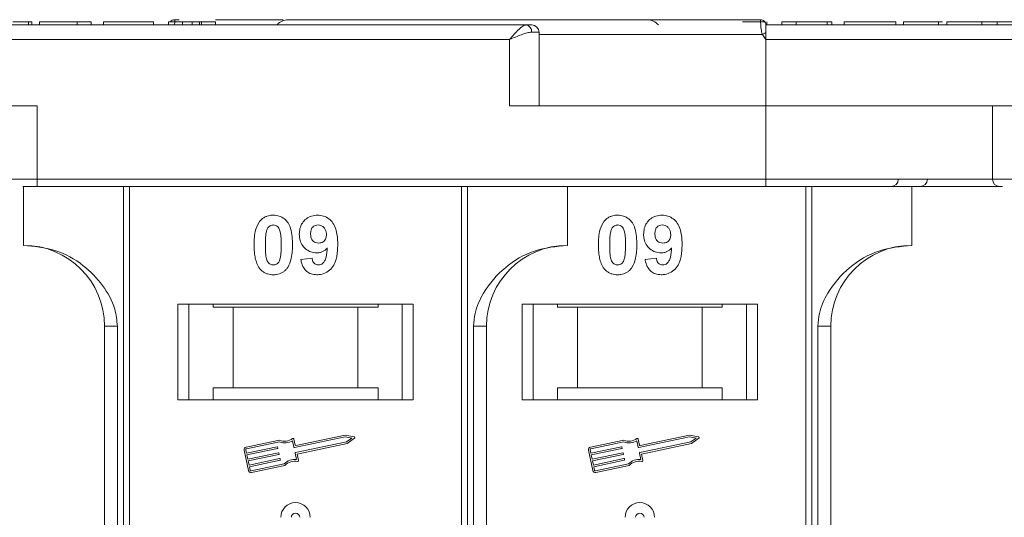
# Model space of a CAD drawing. Header units: millimetres. Extents: x 2098 to 3561, y 550 to 1583.
# Tile 10 of 84: x 2754 to 2821, y 862 to 896. Entities that reach past the tile are written whole.
import ezdxf

# ---------------------------------------------------------------- set-up
doc = ezdxf.new("R2010")
doc.units = ezdxf.units.MM

msp = doc.modelspace()

# ---------------------------------------------------------------- linework, layer by layer
at = {"color": 7, "linetype": 'Continuous', "lineweight": 15}
for p, q in [((2788.465, 895.35), (2737.776, 895.35)), ((2754.617, 895.35), (2754.617, 895.55)), ((2754.84, 895.55), (2754.84, 895.35)), ((2764.205, 895.35), (2754.84, 895.35)), ((2755.353, 895.55), (2755.353, 895.35)), ((2755.353, 895.55), (2757.917, 895.55)), ((2757.917, 895.55), (2757.917, 895.35)), ((2757.917, 895.55), (2758.878, 895.55)), ((2758.878, 895.55), (2758.878, 895.35)), ((2759.712, 895.55), (2759.712, 895.35)), ((2759.712, 895.55), (2763.109, 895.55)), ((2763.109, 895.55), (2763.109, 895.35)), ((2764.135, 895.55), (2764.135, 895.35)), ((2764.135, 895.55), (2765.096, 895.55)), ((2764.859, 895.7), (2764.555, 895.7)), ((2764.555, 895.7), (2764.555, 895.7)), ((2765.096, 895.35), (2765.096, 895.55)), ((2765.733, 895.35), (2765.733, 895.55)), ((2766.248, 895.35), (2766.248, 895.55)), ((2766.378, 895.35), (2766.378, 895.55)), ((2766.378, 895.55), (2767.34, 895.55)), ((2767.34, 895.55), (2767.34, 895.35)), ((2804.426, 895.7), (2804.426, 895.7)), ((2804.737, 895.51), (2804.737, 895.55)), ((2817.096, 895.35), (2804.776, 895.35)), ((2855.465, 895.35), (2804.776, 895.35)), ((2804.846, 895.35), (2804.846, 895.55)), ((2805.872, 895.35), (2805.872, 895.55)), ((2805.872, 895.55), (2806.834, 895.55)), ((2806.834, 895.55), (2806.834, 895.35)), ((2806.834, 895.55), (2808.949, 895.55)), ((2808.949, 895.55), (2808.949, 895.35)), ((2808.949, 895.55), (2809.269, 895.55)), ((2809.269, 895.55), (2809.269, 895.35)), ((2810.103, 895.35), (2810.103, 895.55)), ((2810.103, 895.55), (2813.628, 895.55)), ((2813.628, 895.55), (2813.628, 895.35)), ((2814.141, 895.55), (2814.141, 895.35)), ((2816.52, 895.35), (2816.52, 895.55)), ((2816.806, 895.55), (2816.52, 895.55)), ((2817.096, 895.35), (2817.096, 895.55)), ((2820.878, 895.35), (2818.058, 895.35)), ((2819.475, 895.35), (2819.475, 895.55)), ((2820.529, 895.35), (2820.529, 895.55)), ((2789.347, 894.85), (2788.838, 894.85)), ((2789.347, 889.85), (2789.347, 894.85)), ((2804.542, 894.7), (2789.347, 894.7)), ((2804.776, 894.35), (2804.542, 894.7)), ((2737.776, 894.35), (2787.347, 894.35)), ((2787.347, 894.35), (2787.347, 889.85)), ((2804.776, 889.85), (2804.776, 894.35)), ((2804.776, 894.35), (2854.347, 894.35)), ((2755.204, 889.85), (2737.776, 889.85)), ((2755.204, 884.85), (2755.204, 889.85)), ((2787.347, 889.85), (2804.776, 889.85)), ((2804.776, 889.85), (2804.776, 884.85)), ((2822.204, 889.85), (2804.776, 889.85)), ((2820.204, 889.85), (2820.204, 884.85)), ((2755.204, 884.85), (2753.204, 884.85)), ((2804.776, 884.85), (2755.204, 884.85)), ((2755.204, 884.85), (2755.204, 884.35)), ((2804.776, 884.85), (2804.776, 884.35)), ((2820.204, 884.85), (2804.776, 884.85)), ((2822.204, 884.85), (2820.204, 884.85)), ((2754.276, 884.35), (2754.276, 880.35)), ((2755.204, 884.35), (2804.776, 884.35)), ((2761.069, 884.35), (2761.069, 846.85)), ((2761.488, 846.85), (2761.488, 884.35)), ((2784.064, 884.35), (2784.064, 846.85)), ((2784.483, 846.85), (2784.483, 884.35)), ((2791.276, 880.35), (2791.276, 884.35)), ((2807.493, 884.35), (2807.493, 846.85)), ((2807.913, 846.85), (2807.913, 884.35)), ((2814.705, 880.35), (2814.705, 884.35)), ((2773.135, 879.394), (2773.904, 879.479)), ((2796.564, 879.394), (2797.334, 879.479)), ((2780.776, 876.35), (2764.776, 876.35)), ((2764.776, 876.35), (2764.776, 869.85)), ((2765.526, 869.85), (2765.526, 876.35)), ((2767.162, 876.15), (2767.162, 876.35)), ((2767.162, 876.15), (2768.526, 876.15)), ((2768.526, 876.15), (2768.526, 870.65)), ((2777.026, 876.15), (2768.526, 876.15)), ((2777.026, 870.65), (2777.026, 876.15)), ((2777.026, 876.15), (2778.39, 876.15)), ((2778.39, 876.35), (2778.39, 876.15)), ((2780.026, 876.35), (2780.026, 869.85)), ((2780.776, 869.85), (2780.776, 876.35)), ((2804.205, 876.35), (2788.205, 876.35)), ((2788.205, 876.35), (2788.205, 869.85)), ((2788.955, 869.85), (2788.955, 876.35)), ((2790.592, 876.15), (2790.592, 876.35)), ((2790.592, 876.15), (2791.955, 876.15)), ((2791.955, 876.15), (2791.955, 870.65)), ((2800.455, 876.15), (2791.955, 876.15)), ((2800.455, 870.65), (2800.455, 876.15)), ((2800.455, 876.15), (2801.819, 876.15)), ((2801.819, 876.35), (2801.819, 876.15)), ((2803.455, 876.35), (2803.455, 869.85)), ((2804.205, 869.85), (2804.205, 876.35)), ((2759.776, 874.85), (2760.661, 874.85)), ((2759.776, 874.85), (2759.776, 846.85)), ((2760.661, 846.85), (2760.661, 874.85)), ((2784.891, 874.85), (2784.891, 846.85)), ((2785.776, 874.85), (2784.891, 874.85)), ((2785.776, 846.85), (2785.776, 874.85)), ((2808.32, 874.85), (2808.32, 846.85)), ((2809.205, 874.85), (2808.32, 874.85)), ((2809.205, 846.85), (2809.205, 874.85)), ((2767.162, 870.65), (2767.162, 869.85)), ((2768.526, 870.65), (2767.162, 870.65)), ((2777.026, 870.65), (2768.526, 870.65)), ((2778.39, 870.65), (2777.026, 870.65)), ((2778.39, 869.85), (2778.39, 870.65)), ((2791.955, 870.65), (2790.592, 870.65)), ((2790.592, 870.65), (2790.592, 869.85)), ((2800.455, 870.65), (2791.955, 870.65)), ((2801.819, 870.65), (2800.455, 870.65)), ((2801.819, 869.85), (2801.819, 870.65)), ((2764.776, 869.85), (2780.776, 869.85)), ((2788.205, 869.85), (2804.205, 869.85)), ((2771.694, 867.103), (2769.415, 866.622)), ((2771.682, 866.981), (2769.44, 866.507)), ((2772.668, 866.619), (2772.574, 867.063)), ((2772.759, 866.758), (2772.671, 867.174)), ((2776.164, 867.328), (2772.703, 866.596)), ((2772.776, 866.252), (2776.237, 866.983)), ((2776.164, 867.447), (2772.794, 866.736)), ((2776.765, 867.33), (2776.164, 867.447)), ((2776.606, 867.241), (2776.164, 867.328)), ((2776.237, 866.983), (2776.606, 867.241)), ((2776.285, 866.873), (2776.787, 867.224)), ((2795.123, 867.103), (2792.845, 866.622)), ((2795.112, 866.981), (2792.869, 866.507)), ((2796.098, 866.619), (2796.004, 867.063)), ((2796.188, 866.758), (2796.101, 867.174)), ((2799.594, 867.328), (2796.133, 866.596)), ((2796.205, 866.252), (2799.667, 866.983)), ((2799.593, 867.447), (2796.223, 866.736)), ((2800.194, 867.33), (2799.593, 867.447)), ((2800.036, 867.241), (2799.594, 867.328)), ((2799.667, 866.983), (2800.036, 867.241)), ((2799.714, 866.873), (2800.216, 867.224)), ((2769.279, 866.413), (2769.571, 865.034)), ((2769.394, 866.437), (2769.443, 866.208)), ((2769.443, 866.208), (2771.525, 866.648)), ((2771.55, 866.533), (2769.467, 866.093)), ((2771.56, 866.625), (2771.572, 866.567)), ((2772.886, 866.155), (2776.285, 866.873)), ((2792.709, 866.413), (2793, 865.034)), ((2792.824, 866.437), (2792.872, 866.208)), ((2792.872, 866.208), (2794.955, 866.648)), ((2794.979, 866.533), (2792.897, 866.093)), ((2794.99, 866.625), (2795.002, 866.567)), ((2796.316, 866.155), (2799.714, 866.873)), ((2769.467, 866.093), (2769.528, 865.805)), ((2769.528, 865.805), (2771.61, 866.245)), ((2771.635, 866.131), (2769.552, 865.691)), ((2769.552, 865.691), (2769.613, 865.403)), ((2769.613, 865.403), (2771.695, 865.843)), ((2771.72, 865.728), (2769.637, 865.288)), ((2771.645, 866.223), (2771.657, 866.165)), ((2771.73, 865.821), (2771.742, 865.763)), ((2772.847, 865.773), (2772.753, 866.217)), ((2772.98, 865.71), (2772.886, 866.155)), ((2792.897, 866.093), (2792.957, 865.805)), ((2792.957, 865.805), (2795.04, 866.245)), ((2795.064, 866.131), (2792.982, 865.691)), ((2792.982, 865.691), (2793.042, 865.403)), ((2793.042, 865.403), (2795.125, 865.843)), ((2795.149, 865.728), (2793.067, 865.288)), ((2795.075, 866.223), (2795.087, 866.165)), ((2795.16, 865.821), (2795.172, 865.763)), ((2796.277, 865.773), (2796.183, 866.217)), ((2796.41, 865.71), (2796.316, 866.155)), ((2769.637, 865.288), (2769.686, 865.059)), ((2769.755, 865.013), (2771.998, 865.487)), ((2769.779, 864.898), (2772.058, 865.38)), ((2793.067, 865.288), (2793.115, 865.059)), ((2793.185, 865.013), (2795.427, 865.487)), ((2793.209, 864.898), (2795.487, 865.38))]:
    msp.add_line(p, q, dxfattribs=at)
at = {"color": 7, "linetype": 'Continuous', "lineweight": 15, "flags": 128}
msp.add_lwpolyline([(2804.776, 895.35), (2804.776, 895.35)], dxfattribs=at)
at = {"color": 7, "linetype": 'Continuous', "lineweight": 15}
for centre, radius, start, end in [((2764.555, 895.35), 0.35, 89.99817, 145.14923), ((2772.276, 894.7), 1, 90, 139.04573), ((2788.391, 894.906), 0.451, 352.91869, 80.47981), ((2788.847, 894.85), 0.5, 0, 90), ((2796.705, 894.7), 1, 40.5416, 90), ((2804.426, 895.35), 0.35, 0.00057, 90.00191), ((2840.32, 827.773), 75.89, 117.92809, 118.12821), ((2813.294, 884.85), 0.5, 270, 0), ((2815.277, 884.85), 0.5, 270, 0), ((2820.704, 884.85), 0.5, 180, 270), ((2754.276, 874.85), 5.5, 0, 90), ((2791.276, 874.85), 5.5, 90, 180), ((2814.705, 874.85), 5.5, 90, 180), ((2772.047, 867.901), 0.99, 248.37041, 302.16635), ((2772.047, 867.901), 0.873, 246.11204, 307.44471), ((2772.614, 867.162), 0.0587, 11.9297, 127.44471), ((2776.753, 867.272), 0.0587, 304.95116, 78.90824), ((2795.477, 867.901), 0.99, 248.37041, 302.16635), ((2795.477, 867.901), 0.873, 246.11204, 307.44471), ((2796.043, 867.162), 0.0587, 11.9297, 127.44471), ((2800.183, 867.272), 0.0587, 304.95116, 78.90824), ((2769.452, 866.45), 0.176, 101.9297, 191.9297), ((2769.452, 866.45), 0.0587, 101.9297, 191.9297), ((2771.531, 866.619), 0.0294, 11.9297, 101.9297), ((2771.544, 866.561), 0.0294, 281.9297, 11.9297), ((2772.697, 866.625), 0.0294, 191.9297, 281.9297), ((2772.788, 866.764), 0.0294, 191.9297, 281.9297), ((2792.881, 866.45), 0.176, 101.9297, 191.9297), ((2792.881, 866.45), 0.0587, 101.9297, 191.9297), ((2794.961, 866.619), 0.0294, 11.9297, 101.9297), ((2794.973, 866.561), 0.0294, 281.9297, 11.9297), ((2796.126, 866.625), 0.0294, 191.9297, 281.9297), ((2796.217, 866.764), 0.0294, 191.9297, 281.9297), ((2771.616, 866.217), 0.0294, 11.9297, 101.9297), ((2771.629, 866.159), 0.0294, 281.9297, 11.9297), ((2771.701, 865.815), 0.0294, 11.9297, 101.9297), ((2771.714, 865.757), 0.0294, 281.9297, 11.9297), ((2772.704, 864.793), 0.99, 81.69305, 135.48899), ((2772.704, 864.793), 0.873, 76.41469, 137.74736), ((2772.782, 866.223), 0.0294, 101.9297, 191.9297), ((2772.923, 865.698), 0.0587, 256.41469, 11.9297), ((2795.046, 866.217), 0.0294, 11.9297, 101.9297), ((2795.058, 866.159), 0.0294, 281.9297, 11.9297), ((2795.131, 865.815), 0.0294, 11.9297, 101.9297), ((2795.143, 865.757), 0.0294, 281.9297, 11.9297), ((2796.133, 864.793), 0.99, 81.69305, 135.48899), ((2796.133, 864.793), 0.873, 76.41469, 137.74736), ((2796.211, 866.223), 0.0294, 101.9297, 191.9297), ((2796.352, 865.698), 0.0587, 256.41469, 11.9297), ((2769.743, 865.071), 0.176, 191.9297, 281.9297), ((2769.743, 865.071), 0.0587, 191.9297, 281.9297), ((2793.173, 865.071), 0.176, 191.9297, 281.9297), ((2793.173, 865.071), 0.0587, 191.9297, 281.9297), ((2772.776, 861.85), 1, 0, 180), ((2796.205, 861.85), 1, 0, 180), ((2772.776, 861.85), 0.285, 0, 180), ((2796.205, 861.85), 0.285, 0, 180)]:
    msp.add_arc(centre, radius, start, end, dxfattribs=at)
for points, knots in [([(2754.617, 895.55), (2754.557, 895.55), (2754.437, 895.55), (2754.12, 895.55), (2753.799, 895.55), (2753.558, 895.55), (2753.529, 895.55)], [0, 0, 0, 0, 0.250896, 0.502166, 0.940512, 1, 1, 1, 1]), ([(2754.84, 895.55), (2754.839, 895.55), (2754.839, 895.55), (2754.824, 895.55), (2754.799, 895.55), (2754.758, 895.55), (2754.701, 895.55), (2754.645, 895.55), (2754.617, 895.55)], [0, 0, 0, 0, 0.15395, 0.308181, 0.478699, 0.649961, 0.824203, 1, 1, 1, 1]), ([(2764.555, 895.7), (2764.556, 895.693), (2764.556, 895.68), (2764.555, 895.576), (2764.555, 895.464), (2764.548, 895.368), (2764.547, 895.35)], [0, 0, 0, 0, 0.316913, 0.576202, 0.920428, 1, 1, 1, 1]), ([(2765.733, 895.55), (2765.646, 895.55), (2765.507, 895.55), (2765.332, 895.55), (2765.212, 895.55), (2765.102, 895.55), (2765.099, 895.55), (2765.096, 895.55)], [0, 0, 0, 0, 0.189329, 0.302222, 0.415612, 0.548732, 1, 1, 1, 1]), ([(2766.248, 895.55), (2766.208, 895.55), (2766.132, 895.55), (2765.962, 895.55), (2765.827, 895.55), (2765.75, 895.55), (2765.733, 895.55)], [0, 0, 0, 0, 0.330398, 0.624767, 0.917361, 1, 1, 1, 1]), ([(2766.378, 895.55), (2766.377, 895.55), (2766.374, 895.55), (2766.364, 895.55), (2766.35, 895.55), (2766.329, 895.55), (2766.3, 895.55), (2766.266, 895.55), (2766.248, 895.55)], [0, 0, 0, 0, 0.155996, 0.312125, 0.480895, 0.650212, 0.823248, 1, 1, 1, 1]), ([(2771.926, 895.7), (2770.785, 895.7), (2769.273, 895.7), (2767.722, 895.7), (2767.34, 895.7)], [0, 0, 0, 0, 0.753822, 1, 1, 1, 1]), ([(2804.426, 895.7), (2803.113, 895.7), (2800.447, 895.7), (2796.458, 895.7), (2792.815, 895.7), (2789.579, 895.7), (2786.753, 895.7), (2784.092, 895.7), (2780.814, 895.7), (2778.026, 895.7), (2775.824, 895.7), (2774.352, 895.7), (2773.186, 895.7), (2772.415, 895.7), (2772.322, 895.7), (2772.276, 895.7)], [0, 0, 0, 0, 0.077724, 0.157824, 0.240135, 0.304454, 0.368763, 0.43443, 0.500087, 0.631237, 0.695556, 0.759865, 0.842185, 0.922283, 1, 1, 1, 1]), ([(2787.347, 894.35), (2787.453, 894.473), (2787.665, 894.718), (2787.975, 895.048), (2788.254, 895.298), (2788.398, 895.334), (2788.465, 895.35)], [0, 0, 0, 0, 0.251131, 0.501805, 0.765641, 1, 1, 1, 1]), ([(2804.737, 895.55), (2804.683, 895.55), (2804.575, 895.55), (2804.271, 895.55), (2803.806, 895.55), (2803.42, 895.55), (2803.186, 895.55)], [0, 0, 0, 0, 0.20646, 0.413515, 0.645211, 1, 1, 1, 1]), ([(2804.542, 894.7), (2804.525, 894.757), (2804.488, 894.88), (2804.459, 895.066), (2804.439, 895.248), (2804.428, 895.431), (2804.426, 895.577), (2804.425, 895.68), (2804.426, 895.693), (2804.426, 895.7)], [0, 0, 0, 0, 0.1117977, 0.2443303, 0.368648, 0.5004012, 0.6872226, 0.8279677, 1, 1, 1, 1]), ([(2804.776, 895.35), (2804.776, 895.339), (2804.776, 895.317), (2804.776, 895.145), (2804.776, 894.96), (2804.776, 894.844), (2804.776, 894.825)], [0, 0, 0, 0, 0.313357, 0.626713, 0.94007, 1, 1, 1, 1]), ([(2816.52, 895.55), (2816.387, 895.55), (2815.983, 895.55), (2815.323, 895.55), (2814.701, 895.55), (2814.276, 895.55), (2814.151, 895.55), (2814.143, 895.55), (2814.141, 895.55)], [0, 0, 0, 0, 0.102171, 0.30922, 0.51365, 0.692275, 0.932413, 1, 1, 1, 1]), ([(2819.475, 895.55), (2819.342, 895.55), (2818.938, 895.55), (2818.283, 895.55), (2817.665, 895.55), (2817.238, 895.55), (2817.107, 895.55), (2817.098, 895.55), (2817.096, 895.55)], [0, 0, 0, 0, 0.101398, 0.306996, 0.506144, 0.685262, 0.924557, 1, 1, 1, 1]), ([(2820.529, 895.55), (2820.467, 895.55), (2820.343, 895.55), (2820.159, 895.55), (2819.983, 895.55), (2819.815, 895.55), (2819.646, 895.55), (2819.532, 895.55), (2819.475, 895.55)], [0, 0, 0, 0, 0.185429, 0.37219, 0.527708, 0.683877, 0.841678, 1, 1, 1, 1]), ([(2821.617, 895.55), (2821.557, 895.55), (2821.437, 895.55), (2821.12, 895.55), (2820.799, 895.55), (2820.558, 895.55), (2820.529, 895.55)], [0, 0, 0, 0, 0.250896, 0.502166, 0.940512, 1, 1, 1, 1]), ([(2788.838, 894.85), (2788.743, 894.841), (2788.534, 894.819), (2788.035, 894.647), (2787.617, 894.467), (2787.347, 894.35)], [0, 0, 0, 0, 0.227063, 0.501587, 1, 1, 1, 1]), ([(2754.223, 884.35), (2754.243, 884.35), (2754.375, 884.35), (2754.721, 884.35), (2755.046, 884.35), (2755.204, 884.35)], [0, 0, 0, 0, 0.086648, 0.555949, 1, 1, 1, 1]), ([(2804.776, 884.35), (2806.117, 884.35), (2808.841, 884.35), (2812.928, 884.35), (2816.651, 884.35), (2819.311, 884.35), (2820.569, 884.35), (2820.873, 884.35)], [0, 0, 0, 0, 0.239024, 0.485461, 0.738838, 0.936895, 1, 1, 1, 1]), ([(2770.351, 881.995), (2770.396, 882.046), (2770.486, 882.147), (2770.655, 882.263), (2770.843, 882.346), (2771.012, 882.384), (2771.154, 882.399), (2771.227, 882.401), (2771.263, 882.402)], [0, 0, 0, 0, 0.193776, 0.3936, 0.587864, 0.788908, 0.894169, 1, 1, 1, 1]), ([(2771.263, 882.402), (2771.398, 882.391), (2771.67, 882.371), (2772.023, 882.173), (2772.294, 881.879), (2772.546, 881.279), (2772.56, 880.756), (2772.571, 880.37)], [0, 0, 0, 0, 0.147566, 0.296688, 0.431278, 0.580404, 1, 1, 1, 1]), ([(2773.032, 881.097), (2773.04, 881.232), (2773.055, 881.502), (2773.223, 881.881), (2773.502, 882.177), (2773.873, 882.372), (2774.148, 882.391), (2774.29, 882.402)], [0, 0, 0, 0, 0.197927, 0.397728, 0.597413, 0.790584, 1, 1, 1, 1]), ([(2774.29, 882.402), (2774.426, 882.391), (2774.697, 882.37), (2775.058, 882.167), (2775.349, 881.862), (2775.589, 881.327), (2775.643, 880.818), (2775.647, 880.463), (2775.648, 880.404)], [0, 0, 0, 0, 0.148288, 0.297745, 0.443713, 0.607791, 0.934708, 1, 1, 1, 1]), ([(2793.781, 881.995), (2793.825, 882.046), (2793.915, 882.147), (2794.084, 882.263), (2794.273, 882.346), (2794.442, 882.384), (2794.583, 882.399), (2794.656, 882.401), (2794.693, 882.402)], [0, 0, 0, 0, 0.193776, 0.3936, 0.587864, 0.788908, 0.894169, 1, 1, 1, 1]), ([(2794.693, 882.402), (2794.828, 882.391), (2795.1, 882.371), (2795.452, 882.173), (2795.723, 881.879), (2795.975, 881.279), (2795.99, 880.756), (2796, 880.37)], [0, 0, 0, 0, 0.147566, 0.296688, 0.431278, 0.580404, 1, 1, 1, 1]), ([(2796.462, 881.097), (2796.469, 881.232), (2796.485, 881.502), (2796.652, 881.881), (2796.932, 882.177), (2797.303, 882.372), (2797.577, 882.391), (2797.72, 882.402)], [0, 0, 0, 0, 0.197927, 0.397728, 0.597413, 0.790584, 1, 1, 1, 1]), ([(2797.72, 882.402), (2797.855, 882.391), (2798.127, 882.37), (2798.487, 882.167), (2798.779, 881.862), (2799.018, 881.327), (2799.073, 880.818), (2799.077, 880.463), (2799.077, 880.404)], [0, 0, 0, 0, 0.148288, 0.297745, 0.443713, 0.607791, 0.934708, 1, 1, 1, 1]), ([(2769.955, 880.378), (2769.958, 880.511), (2769.963, 880.814), (2770.035, 881.344), (2770.175, 881.766), (2770.334, 881.973), (2770.351, 881.995)], [0, 0, 0, 0, 0.236731, 0.537555, 0.949668, 1, 1, 1, 1]), ([(2770.81, 881.342), (2770.834, 881.412), (2770.872, 881.524), (2770.98, 881.649), (2771.104, 881.716), (2771.203, 881.732), (2771.257, 881.735), (2771.263, 881.735)], [0, 0, 0, 0, 0.334804, 0.542561, 0.750382, 0.970721, 1, 1, 1, 1]), ([(2771.263, 881.735), (2771.32, 881.729), (2771.422, 881.72), (2771.554, 881.643), (2771.667, 881.495), (2771.763, 881.221), (2771.797, 880.829), (2771.8, 880.529), (2771.802, 880.378)], [0, 0, 0, 0, 0.104614, 0.188814, 0.273512, 0.444127, 0.719481, 1, 1, 1, 1]), ([(2773.802, 881.136), (2773.806, 881.223), (2773.812, 881.361), (2773.887, 881.54), (2773.996, 881.648), (2774.139, 881.722), (2774.246, 881.73), (2774.306, 881.735)], [0, 0, 0, 0, 0.29132, 0.465539, 0.641632, 0.798664, 1, 1, 1, 1]), ([(2774.306, 881.735), (2774.373, 881.728), (2774.51, 881.714), (2774.684, 881.597), (2774.813, 881.439), (2774.87, 881.256), (2774.876, 881.135), (2774.878, 881.08)], [0, 0, 0, 0, 0.207955, 0.420406, 0.62732, 0.827707, 1, 1, 1, 1]), ([(2793.385, 880.378), (2793.387, 880.511), (2793.392, 880.814), (2793.464, 881.344), (2793.605, 881.766), (2793.763, 881.973), (2793.781, 881.995)], [0, 0, 0, 0, 0.236731, 0.537555, 0.949668, 1, 1, 1, 1]), ([(2794.24, 881.342), (2794.263, 881.412), (2794.301, 881.524), (2794.41, 881.649), (2794.533, 881.716), (2794.632, 881.732), (2794.686, 881.735), (2794.693, 881.735)], [0, 0, 0, 0, 0.334804, 0.542561, 0.750382, 0.970721, 1, 1, 1, 1]), ([(2794.693, 881.735), (2794.749, 881.729), (2794.852, 881.72), (2794.983, 881.643), (2795.096, 881.495), (2795.192, 881.221), (2795.226, 880.829), (2795.229, 880.529), (2795.231, 880.378)], [0, 0, 0, 0, 0.104614, 0.188814, 0.273512, 0.444127, 0.719481, 1, 1, 1, 1]), ([(2797.231, 881.136), (2797.235, 881.223), (2797.242, 881.361), (2797.316, 881.54), (2797.425, 881.648), (2797.568, 881.722), (2797.675, 881.73), (2797.735, 881.735)], [0, 0, 0, 0, 0.29132, 0.465539, 0.641632, 0.798664, 1, 1, 1, 1]), ([(2797.735, 881.735), (2797.803, 881.728), (2797.94, 881.714), (2798.114, 881.597), (2798.242, 881.439), (2798.3, 881.256), (2798.305, 881.135), (2798.308, 881.08)], [0, 0, 0, 0, 0.207955, 0.420406, 0.62732, 0.827707, 1, 1, 1, 1]), ([(2770.725, 880.378), (2770.725, 880.444), (2770.726, 880.578), (2770.732, 880.758), (2770.742, 880.919), (2770.756, 881.061), (2770.775, 881.203), (2770.798, 881.296), (2770.81, 881.342)], [0, 0, 0, 0, 0.2059417, 0.4119594, 0.558149, 0.7045024, 0.8518015, 1, 1, 1, 1]), ([(2774.214, 879.838), (2774.079, 879.85), (2773.806, 879.875), (2773.456, 880.091), (2773.188, 880.397), (2773.05, 880.751), (2773.038, 880.993), (2773.032, 881.097)], [0, 0, 0, 0, 0.210189, 0.421773, 0.623603, 0.837034, 1, 1, 1, 1]), ([(2774.344, 880.504), (2774.276, 880.51), (2774.151, 880.521), (2773.987, 880.615), (2773.876, 880.746), (2773.811, 880.927), (2773.805, 881.058), (2773.802, 881.136)], [0, 0, 0, 0, 0.213937, 0.398075, 0.583091, 0.751666, 1, 1, 1, 1]), ([(2774.878, 881.08), (2774.874, 881), (2774.866, 880.867), (2774.78, 880.698), (2774.659, 880.589), (2774.51, 880.515), (2774.399, 880.508), (2774.344, 880.504)], [0, 0, 0, 0, 0.2673945, 0.4472142, 0.6271221, 0.8130653, 1, 1, 1, 1]), ([(2794.154, 880.378), (2794.155, 880.444), (2794.156, 880.578), (2794.161, 880.758), (2794.171, 880.919), (2794.186, 881.061), (2794.204, 881.203), (2794.228, 881.296), (2794.24, 881.342)], [0, 0, 0, 0, 0.2059417, 0.4119594, 0.558149, 0.7045024, 0.8518015, 1, 1, 1, 1]), ([(2797.644, 879.838), (2797.508, 879.85), (2797.236, 879.875), (2796.885, 880.091), (2796.618, 880.397), (2796.479, 880.751), (2796.467, 880.993), (2796.462, 881.097)], [0, 0, 0, 0, 0.210189, 0.421773, 0.623603, 0.837034, 1, 1, 1, 1]), ([(2797.773, 880.504), (2797.706, 880.51), (2797.58, 880.521), (2797.417, 880.615), (2797.305, 880.746), (2797.24, 880.927), (2797.234, 881.058), (2797.231, 881.136)], [0, 0, 0, 0, 0.213937, 0.398075, 0.583091, 0.751666, 1, 1, 1, 1]), ([(2798.308, 881.08), (2798.303, 881), (2798.296, 880.867), (2798.209, 880.698), (2798.089, 880.589), (2797.939, 880.515), (2797.829, 880.508), (2797.773, 880.504)], [0, 0, 0, 0, 0.2673945, 0.4472142, 0.6271221, 0.8130653, 1, 1, 1, 1]), ([(2775.648, 880.404), (2775.645, 880.271), (2775.636, 879.869), (2775.545, 879.314), (2775.267, 878.805), (2774.92, 878.503), (2774.551, 878.365), (2774.317, 878.354), (2774.233, 878.35)], [0, 0, 0, 0, 0.142337, 0.429127, 0.589943, 0.751205, 0.909895, 1, 1, 1, 1]), ([(2799.077, 880.404), (2799.074, 880.271), (2799.066, 879.869), (2798.975, 879.314), (2798.697, 878.805), (2798.35, 878.503), (2797.98, 878.365), (2797.747, 878.354), (2797.662, 878.35)], [0, 0, 0, 0, 0.142337, 0.429127, 0.589943, 0.751205, 0.909895, 1, 1, 1, 1]), ([(2760.661, 874.85), (2760.618, 875.241), (2760.506, 876.24), (2759.683, 877.694), (2758.313, 879.107), (2756.448, 880.143), (2754.997, 880.282), (2754.276, 880.35)], [0, 0, 0, 0, 0.125713, 0.321276, 0.524466, 0.763484, 1, 1, 1, 1]), ([(2770.348, 878.761), (2770.309, 878.816), (2770.229, 878.925), (2770.121, 879.162), (2770.031, 879.47), (2769.981, 879.807), (2769.959, 880.111), (2769.957, 880.289), (2769.955, 880.378)], [0, 0, 0, 0, 0.118441, 0.239346, 0.459593, 0.684925, 0.84224, 1, 1, 1, 1]), ([(2771.263, 879.017), (2771.195, 879.025), (2771.085, 879.038), (2770.956, 879.126), (2770.852, 879.279), (2770.759, 879.554), (2770.731, 879.944), (2770.727, 880.232), (2770.725, 880.378)], [0, 0, 0, 0, 0.12537, 0.20229, 0.279179, 0.464758, 0.730582, 1, 1, 1, 1]), ([(2771.802, 880.378), (2771.801, 880.311), (2771.8, 880.178), (2771.794, 879.997), (2771.784, 879.835), (2771.77, 879.693), (2771.752, 879.55), (2771.728, 879.456), (2771.716, 879.41)], [0, 0, 0, 0, 0.20527, 0.410616, 0.55715, 0.703844, 0.851471, 1, 1, 1, 1]), ([(2772.571, 880.37), (2772.568, 880.236), (2772.563, 879.933), (2772.493, 879.414), (2772.354, 878.994), (2772.198, 878.787), (2772.175, 878.757)], [0, 0, 0, 0, 0.237281, 0.538591, 0.932677, 1, 1, 1, 1]), ([(2774.937, 880.172), (2774.891, 880.124), (2774.797, 880.025), (2774.65, 879.936), (2774.523, 879.884), (2774.424, 879.857), (2774.321, 879.841), (2774.25, 879.839), (2774.214, 879.838)], [0, 0, 0, 0, 0.243491, 0.496266, 0.61821, 0.741704, 0.870158, 1, 1, 1, 1]), ([(2774.331, 879.017), (2774.385, 879.023), (2774.493, 879.033), (2774.645, 879.132), (2774.786, 879.302), (2774.896, 879.664), (2774.92, 879.965), (2774.937, 880.172)], [0, 0, 0, 0, 0.112015, 0.224355, 0.367768, 0.565827, 1, 1, 1, 1]), ([(2791.276, 880.35), (2790.516, 880.274), (2788.996, 880.121), (2786.974, 878.931), (2785.642, 877.381), (2784.982, 875.937), (2784.915, 875.144), (2784.891, 874.85)], [0, 0, 0, 0, 0.249096, 0.498243, 0.745205, 0.90541, 1, 1, 1, 1]), ([(2793.777, 878.761), (2793.738, 878.816), (2793.659, 878.925), (2793.551, 879.162), (2793.46, 879.47), (2793.411, 879.807), (2793.388, 880.111), (2793.386, 880.289), (2793.385, 880.378)], [0, 0, 0, 0, 0.118441, 0.239346, 0.459593, 0.684925, 0.84224, 1, 1, 1, 1]), ([(2794.693, 879.017), (2794.624, 879.025), (2794.514, 879.038), (2794.386, 879.126), (2794.281, 879.279), (2794.189, 879.554), (2794.16, 879.944), (2794.156, 880.232), (2794.154, 880.378)], [0, 0, 0, 0, 0.12537, 0.20229, 0.279179, 0.464758, 0.730582, 1, 1, 1, 1]), ([(2795.231, 880.378), (2795.23, 880.311), (2795.23, 880.178), (2795.224, 879.997), (2795.214, 879.835), (2795.2, 879.693), (2795.181, 879.55), (2795.157, 879.456), (2795.145, 879.41)], [0, 0, 0, 0, 0.20527, 0.410616, 0.55715, 0.703844, 0.851471, 1, 1, 1, 1]), ([(2796, 880.37), (2795.998, 880.236), (2795.993, 879.933), (2795.922, 879.414), (2795.784, 878.994), (2795.627, 878.787), (2795.604, 878.757)], [0, 0, 0, 0, 0.237281, 0.538591, 0.932677, 1, 1, 1, 1]), ([(2798.366, 880.172), (2798.32, 880.124), (2798.226, 880.025), (2798.079, 879.936), (2797.953, 879.884), (2797.854, 879.857), (2797.75, 879.841), (2797.679, 879.839), (2797.644, 879.838)], [0, 0, 0, 0, 0.243491, 0.496266, 0.61821, 0.741704, 0.870158, 1, 1, 1, 1]), ([(2797.761, 879.017), (2797.815, 879.023), (2797.923, 879.033), (2798.075, 879.132), (2798.216, 879.302), (2798.325, 879.664), (2798.35, 879.965), (2798.366, 880.172)], [0, 0, 0, 0, 0.112015, 0.224355, 0.367768, 0.565827, 1, 1, 1, 1]), ([(2814.705, 880.35), (2813.945, 880.274), (2812.425, 880.121), (2810.403, 878.931), (2809.072, 877.381), (2808.411, 875.937), (2808.345, 875.144), (2808.32, 874.85)], [0, 0, 0, 0, 0.249096, 0.498243, 0.745205, 0.90541, 1, 1, 1, 1]), ([(2771.716, 879.41), (2771.692, 879.341), (2771.654, 879.229), (2771.547, 879.104), (2771.425, 879.038), (2771.326, 879.02), (2771.271, 879.017), (2771.263, 879.017)], [0, 0, 0, 0, 0.3336776, 0.5404125, 0.7472639, 0.9612091, 1, 1, 1, 1]), ([(2774.233, 878.35), (2774.097, 878.362), (2773.851, 878.382), (2773.537, 878.563), (2773.295, 878.844), (2773.18, 879.141), (2773.145, 879.34), (2773.135, 879.394)], [0, 0, 0, 0, 0.2427882, 0.4388655, 0.6348012, 0.9009361, 1, 1, 1, 1]), ([(2773.904, 879.479), (2773.918, 879.399), (2773.938, 879.276), (2774.028, 879.132), (2774.133, 879.054), (2774.24, 879.021), (2774.306, 879.018), (2774.331, 879.017)], [0, 0, 0, 0, 0.3447142, 0.5290593, 0.7142089, 0.8921959, 1, 1, 1, 1]), ([(2795.145, 879.41), (2795.122, 879.341), (2795.084, 879.229), (2794.976, 879.104), (2794.855, 879.038), (2794.756, 879.02), (2794.701, 879.017), (2794.693, 879.017)], [0, 0, 0, 0, 0.3336776, 0.5404125, 0.7472639, 0.9612091, 1, 1, 1, 1]), ([(2797.662, 878.35), (2797.526, 878.362), (2797.281, 878.382), (2796.967, 878.563), (2796.724, 878.844), (2796.61, 879.141), (2796.574, 879.34), (2796.564, 879.394)], [0, 0, 0, 0, 0.2427882, 0.4388655, 0.6348012, 0.9009361, 1, 1, 1, 1]), ([(2797.334, 879.479), (2797.347, 879.399), (2797.368, 879.276), (2797.458, 879.132), (2797.562, 879.054), (2797.669, 879.021), (2797.736, 879.018), (2797.761, 879.017)], [0, 0, 0, 0, 0.3447142, 0.5290593, 0.7142089, 0.8921959, 1, 1, 1, 1]), ([(2771.263, 878.35), (2771.196, 878.353), (2771.062, 878.357), (2770.863, 878.401), (2770.673, 878.479), (2770.528, 878.577), (2770.421, 878.675), (2770.373, 878.733), (2770.348, 878.761)], [0, 0, 0, 0, 0.192635, 0.388697, 0.582015, 0.783044, 0.890959, 1, 1, 1, 1]), ([(2772.175, 878.757), (2772.131, 878.706), (2772.04, 878.605), (2771.872, 878.489), (2771.683, 878.406), (2771.514, 878.368), (2771.372, 878.353), (2771.299, 878.351), (2771.263, 878.35)], [0, 0, 0, 0, 0.193769, 0.393564, 0.587886, 0.789131, 0.894283, 1, 1, 1, 1]), ([(2794.693, 878.35), (2794.626, 878.353), (2794.491, 878.357), (2794.293, 878.401), (2794.103, 878.479), (2793.958, 878.577), (2793.851, 878.675), (2793.802, 878.733), (2793.777, 878.761)], [0, 0, 0, 0, 0.192635, 0.388697, 0.582015, 0.783044, 0.890959, 1, 1, 1, 1]), ([(2795.604, 878.757), (2795.56, 878.706), (2795.47, 878.605), (2795.301, 878.489), (2795.112, 878.406), (2794.943, 878.368), (2794.802, 878.353), (2794.729, 878.351), (2794.693, 878.35)], [0, 0, 0, 0, 0.193769, 0.393564, 0.587886, 0.789131, 0.894283, 1, 1, 1, 1])]:
    msp.add_open_spline(points, degree=3, knots=knots, dxfattribs=at)
for points in [[(2788.465, 895.35), (2788.575, 895.35), (2788.795, 895.35), (2788.83, 895.35), (2788.847, 895.35)], [(2804.776, 894.825), (2804.776, 894.75), (2804.776, 894.599), (2804.776, 894.433), (2804.776, 894.35)]]:
    msp.add_open_spline(points, degree=3, dxfattribs=at)

doc.saveas('drawing.dxf')
